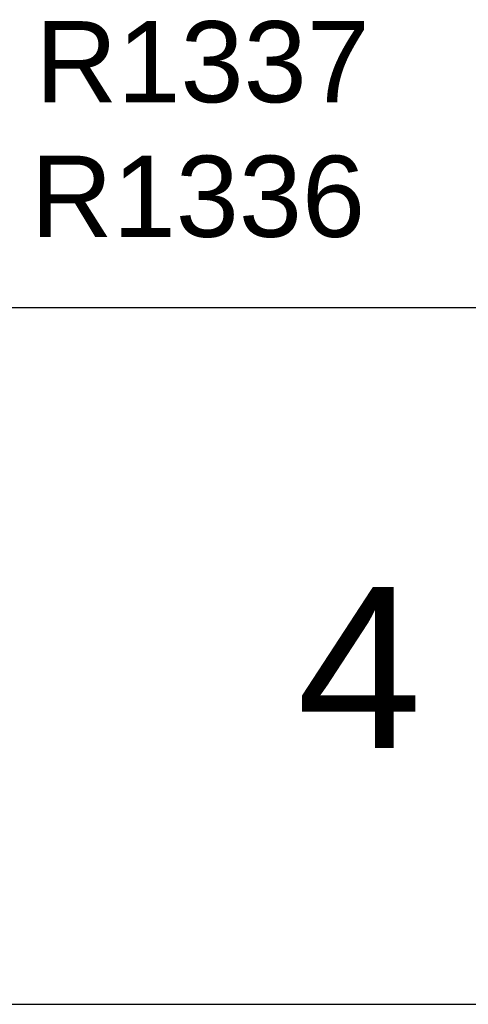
# Model space of a CAD drawing. Header units: inches. Extents: x 0 to 474, y -297 to 0.
# Tile 35 of 256: x 176.35 to 179.18, y -173.9 to -167.68. Entities that reach past the tile are written whole.
import ezdxf

# ---------------------------------------------------------------- set-up
doc = ezdxf.new("R2010")
doc.units = ezdxf.units.IN
doc.header["$MEASUREMENT"] = 0
doc.styles.add('Arial0', font='arial.ttf', dxfattribs={"height": 3.644212})

msp = doc.modelspace()

# ---------------------------------------------------------------- linework, layer by layer
at = {"color": 1, "true_color": 0xff0000}
for p, q in [((195, -169.5), (164.6, -169.5)), ((164.6, -173.9), (195, -173.9))]:
    msp.add_line(p, q, dxfattribs=at)
at = {"color": 7, "true_color": 0xffffff}
for p, q in [((195, -169.5), (164.6, -169.5)), ((164.6, -173.9), (195, -173.9))]:
    msp.add_line(p, q, dxfattribs=at)

# ---------------------------------------------------------------- texts
at = {"color": 18, "true_color": 0x000000, "style": 'Arial0'}
for s, height, p in [('R1337', 0.51293, (176.4502, -168.2024)), ('R1336', 0.51293, (176.4202, -169.0524)), ('4', 1.0179, (178.1, -172.2819))]:
    msp.add_text(s, height=height, dxfattribs=at).set_placement(p)

doc.saveas('drawing.dxf')
